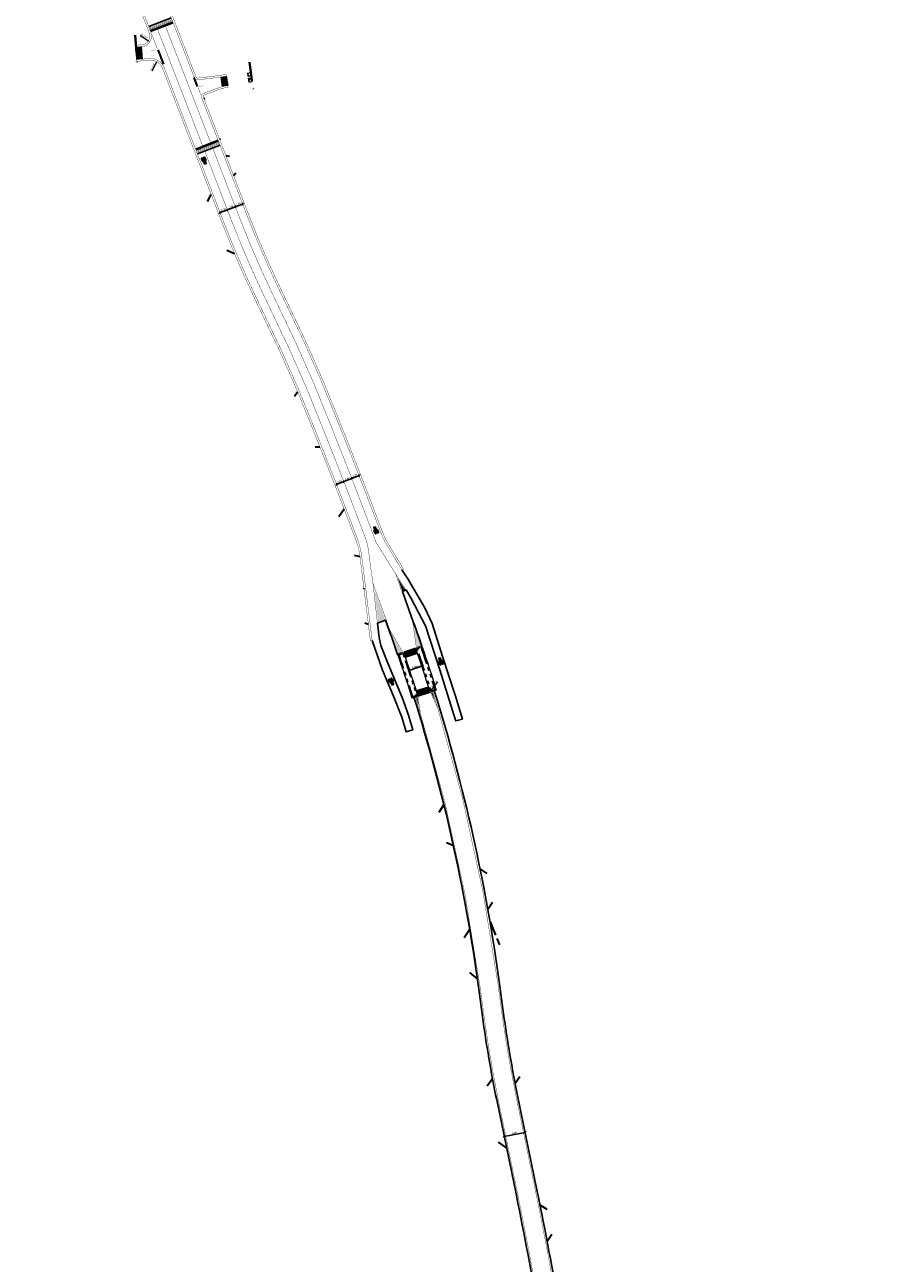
# Model space of a CAD drawing. Header units: metres. Extents: x -5 to 205656, y -9 to 393038.
# Tile 12 of 29: x 203710 to 203955, y 390575 to 390924. Entities that reach past the tile are written whole.
import ezdxf

# ---------------------------------------------------------------- set-up
doc = ezdxf.new("R2010")
doc.units = ezdxf.units.M
for name, pattern in [('DASHDOT', [1, 0.5, -0.25, 0, -0.25]), ('DASHED', [0.75, 0.5, -0.25]), ('VH-OPSLUITBAND_100X200', [16, 8, -2, 4, -2]), ('VH-TROTTOIRBAND_180-200', [20, 10, -2, 2, -2, 2, -2]), ('VW-1-1_STREEP', [2, 1, -1]), ('ZZ-AFBREEK-SO', [7, 4, -1, 1, -1])]:
    doc.linetypes.add(name, pattern=pattern)
for name, color, linetype, lineweight in [('Freesvakken_nle', 7, 'DASHED', 20), ('N-WE-VH-KANTOPSLUITING_MOLGOOT', 253, 'Continuous', 15), ('N-WE-VH-KANTOPSLUITING_OPSLUITBAND_100X200-G', 7, 'VH-OPSLUITBAND_100X200', 30), ('N-WE-VH-KANTOPSLUITING_TROTTOIRBAND_180 200-G', 6, 'VH-TROTTOIRBAND_180-200', 40), ('N-WE-VH-KANTOPSLUITING_VOORKANTBAND-G', 7, 'Continuous', 15), ('N-WE-VW-MARKERING_DWARS_DRIEHOEK_5050-G', 255, 'VW-HAAIETAND50-L-N', 35), ('N-WE-VW-MARKERING_LANGS_STREEP_11-G', 255, 'VW-1-1_STREEP', 13), ('N-WE-VW-MARKERING_LANGS_STREEP_DOORGETROKKEN_015-G', 255, 'Continuous', 13), ('N-WE-VW-MARKERING_SYMBOOL-S', 255, 'Continuous', 25), ('X-XX-AL-AANKLEDING-M', 7, 'Continuous', 18), ('X-XX-AL-AANPIJLING-M', 7, 'Continuous', 18), ('X-XX-AL-AFBREEKLIJN-G', 7, 'ZZ-AFBREEK-SO', 40)]:
    doc.layers.add(name, color=color, linetype=linetype, lineweight=lineweight)
for name, color, linetype in [('N-WE-VH-KANTVERHARDING-G', 7, 'Continuous'), ('N-WE-VH-PLATEAU-G', 7, 'Continuous'), ('N-WE-VW-MARKERING_LANGS_STREEP-G', 255, 'Continuous'), ('N-WE-VW-MARKERING_PUNTSTUK', 255, 'Continuous')]:
    doc.layers.add(name, color=color, linetype=linetype)
doc.styles.add('NLCS-ISO-M200-T25', font='NLCS-ISO.ttf', dxfattribs={"height": 0.5})
doc.styles.get("Standard").update_dxf_attribs({"font": 'arial.ttf'})
doc.linetypes.add('VW-HAAIETAND50-L-N', pattern='A,0,-0.5,[150,NLCS.SHX,S=1,R=0,X=-0.625,Y=-0.25],-0.5', length=1)
doc.dimstyles.new('NLCS-M200-T25-PIJL_L3_H2', dxfattribs={"dimscale": 0.2, "dimtxt": 2.5, "dimasz": 2.5, "dimexe": 2, "dimexo": 2, "dimgap": 0.7, "dimtad": 1, "dimdec": 3, "dimzin": 0, "dimdsep": 46, "dimtxsty": 'NLCS-ISO-M200-T25', "dimcen": 0, "dimdle": 2, "dimclrd": 256, "dimclre": 256, "dimclrt": 256, "dimazin": 0, "dimtfac": 1, "dimtdec": 3, "dimtofl": 0, "dimtmove": 0, "dimatfit": 3, "dimfxl": 2, "dimfxlon": 1, "dimtfillclr": 256, "dimtolj": 1, "dimtzin": 0, "dimlwd": -1, "dimlwe": -1, "dimarcsym": 0})
doc.dimstyles.new('NLCS_1-200', dxfattribs={"dimscale": 0.2, "dimtxt": 2.5, "dimasz": 2.5, "dimexe": 1.25, "dimexo": 0.625, "dimtad": 1, "dimzin": 1, "dimtxsty": 'Standard', "dimblk": 'OBLIQUE', "dimcen": 0, "dimse1": 1, "dimse2": 1, "dimadec": 0, "dimazin": 0, "dimtfac": 1, "dimtmove": 0, "dimatfit": 3, "dimfxl": 1, "dimarcsym": 0})

# ---------------------------------------------------------------- blocks, each defined once
blk = doc.blocks.new('*U241')
at = {"layer": 'N-WE-VH-PLATEAU-G', "transparency": 33554687}
h = blk.add_hatch(color=251, dxfattribs=at)
h.dxf.hatch_style = 1
h.paths.add_polyline_path([(6.8, -0.5), (6.8, 0.8), (0, 0.8), (0, -0.5)])
at = {"layer": 'N-WE-VH-PLATEAU-G', "color": 7, "true_color": 0xffffff}
for points, const_width in [([(0, 0.9), (6.8, 0.9)], 0.2), ([(0.25, 0.4), (0.25, 0.8)], 0.1), ([(0.55, -0.1), (0.55, 0.8)], 0.1), ([(0.85, 0.4), (0.85, 0.8)], 0.1), ([(1.15, -0.1), (1.15, 0.8)], 0.1), ([(1.45, 0.4), (1.45, 0.8)], 0.1), ([(1.75, -0.1), (1.75, 0.8)], 0.1), ([(2.05, 0.4), (2.05, 0.8)], 0.1), ([(2.35, -0.1), (2.35, 0.8)], 0.1), ([(2.65, 0.4), (2.65, 0.8)], 0.1), ([(2.95, -0.1), (2.95, 0.8)], 0.1), ([(3.25, 0.4), (3.25, 0.8)], 0.1), ([(3.55, -0.1), (3.55, 0.8)], 0.1), ([(3.85, 0.4), (3.85, 0.8)], 0.1), ([(4.15, -0.1), (4.15, 0.8)], 0.1), ([(4.45, 0.4), (4.45, 0.8)], 0.1), ([(4.75, -0.1), (4.75, 0.8)], 0.1), ([(5.05, 0.4), (5.05, 0.8)], 0.1), ([(5.35, -0.1), (5.35, 0.8)], 0.1), ([(5.65, 0.4), (5.65, 0.8)], 0.1), ([(5.95, -0.1), (5.95, 0.8)], 0.1), ([(6.25, 0.4), (6.25, 0.8)], 0.1), ([(6.55, -0.1), (6.55, 0.8)], 0.1)]:
    blk.add_lwpolyline(points, dxfattribs=dict(at, const_width=const_width))
at = {"layer": 'N-WE-VH-PLATEAU-G'}
for points in [[(0, 1), (6.8, 1)], [(0, -0.5), (6.8, -0.5)]]:
    blk.add_lwpolyline(points, dxfattribs=at)
at = {"layer": 'N-WE-VH-PLATEAU-G', "color": 7, "true_color": 0xffffff}
blk.add_lwpolyline([(0, 0.8), (6.8, 0.8)], dxfattribs=at)
blk = doc.blocks.new('*U204')
at = {"layer": 'N-WE-VH-PLATEAU-G', "transparency": 33554687}
h = blk.add_hatch(color=251, dxfattribs=at)
h.dxf.hatch_style = 1
h.paths.add_polyline_path([(6.8, -0.5), (6.8, 0.8), (0, 0.8), (0, -0.5)])
at = {"layer": 'N-WE-VH-PLATEAU-G', "color": 7, "true_color": 0xffffff}
for points, const_width in [([(0, 0.9), (6.8, 0.9)], 0.2), ([(0.25, 0.4), (0.25, 0.8)], 0.1), ([(0.55, -0.1), (0.55, 0.8)], 0.1), ([(0.85, 0.4), (0.85, 0.8)], 0.1), ([(1.15, -0.1), (1.15, 0.8)], 0.1), ([(1.45, 0.4), (1.45, 0.8)], 0.1), ([(1.75, -0.1), (1.75, 0.8)], 0.1), ([(2.05, 0.4), (2.05, 0.8)], 0.1), ([(2.35, -0.1), (2.35, 0.8)], 0.1), ([(2.65, 0.4), (2.65, 0.8)], 0.1), ([(2.95, -0.1), (2.95, 0.8)], 0.1), ([(3.25, 0.4), (3.25, 0.8)], 0.1), ([(3.55, -0.1), (3.55, 0.8)], 0.1), ([(3.85, 0.4), (3.85, 0.8)], 0.1), ([(4.15, -0.1), (4.15, 0.8)], 0.1), ([(4.45, 0.4), (4.45, 0.8)], 0.1), ([(4.75, -0.1), (4.75, 0.8)], 0.1), ([(5.05, 0.4), (5.05, 0.8)], 0.1), ([(5.35, -0.1), (5.35, 0.8)], 0.1), ([(5.65, 0.4), (5.65, 0.8)], 0.1), ([(5.95, -0.1), (5.95, 0.8)], 0.1), ([(6.25, 0.4), (6.25, 0.8)], 0.1), ([(6.55, -0.1), (6.55, 0.8)], 0.1)]:
    blk.add_lwpolyline(points, dxfattribs=dict(at, const_width=const_width))
at = {"layer": 'N-WE-VH-PLATEAU-G'}
for points in [[(0, 1), (6.8, 1)], [(0, -0.5), (6.8, -0.5)]]:
    blk.add_lwpolyline(points, dxfattribs=at)
at = {"layer": 'N-WE-VH-PLATEAU-G', "color": 7, "true_color": 0xffffff}
blk.add_lwpolyline([(0, 0.8), (6.8, 0.8)], dxfattribs=at)
blk = doc.blocks.new('*U205')
at = {"layer": 'N-WE-VH-PLATEAU-G', "transparency": 33554687}
h = blk.add_hatch(color=251, dxfattribs=at)
h.dxf.hatch_style = 1
h.paths.add_polyline_path([(3.53, -0.5), (3.53, 0.8), (0, 0.8), (0, -0.5)])
at = {"layer": 'N-WE-VH-PLATEAU-G', "color": 7, "true_color": 0xffffff}
for points, const_width in [([(0, 0.9), (3.53, 0.9)], 0.2), ([(0.25, 0.4), (0.25, 0.8)], 0.1), ([(0.55, -0.1), (0.55, 0.8)], 0.1), ([(0.85, 0.4), (0.85, 0.8)], 0.1), ([(1.15, -0.1), (1.15, 0.8)], 0.1), ([(1.45, 0.4), (1.45, 0.8)], 0.1), ([(1.75, -0.1), (1.75, 0.8)], 0.1), ([(2.05, 0.4), (2.05, 0.8)], 0.1), ([(2.35, -0.1), (2.35, 0.8)], 0.1), ([(2.65, 0.4), (2.65, 0.8)], 0.1), ([(2.95, -0.1), (2.95, 0.8)], 0.1)]:
    blk.add_lwpolyline(points, dxfattribs=dict(at, const_width=const_width))
at = {"layer": 'N-WE-VH-PLATEAU-G'}
for points in [[(0, 1), (3.53, 1)], [(0, -0.5), (3.53, -0.5)]]:
    blk.add_lwpolyline(points, dxfattribs=at)
at = {"layer": 'N-WE-VH-PLATEAU-G', "color": 7, "true_color": 0xffffff}
blk.add_lwpolyline([(0, 0.8), (3.53, 0.8)], dxfattribs=at)
blk = doc.blocks.new('*U206')
at = {"layer": 'N-WE-VH-PLATEAU-G', "transparency": 33554687}
h = blk.add_hatch(color=251, dxfattribs=at)
h.dxf.hatch_style = 1
h.paths.add_polyline_path([(2.69, -0.5), (2.69, 0.8), (0, 0.8), (0, -0.5)])
at = {"layer": 'N-WE-VH-PLATEAU-G', "color": 7, "true_color": 0xffffff}
for points, const_width in [([(0, 0.9), (2.69, 0.9)], 0.2), ([(0.25, 0.4), (0.25, 0.8)], 0.1), ([(0.55, -0.1), (0.55, 0.8)], 0.1), ([(0.85, 0.4), (0.85, 0.8)], 0.1), ([(1.15, -0.1), (1.15, 0.8)], 0.1), ([(1.45, 0.4), (1.45, 0.8)], 0.1), ([(1.75, -0.1), (1.75, 0.8)], 0.1), ([(2.05, 0.4), (2.05, 0.8)], 0.1), ([(2.35, -0.1), (2.35, 0.8)], 0.1)]:
    blk.add_lwpolyline(points, dxfattribs=dict(at, const_width=const_width))
at = {"layer": 'N-WE-VH-PLATEAU-G'}
for points in [[(0, 1), (2.69, 1)], [(0, -0.5), (2.69, -0.5)]]:
    blk.add_lwpolyline(points, dxfattribs=at)
at = {"layer": 'N-WE-VH-PLATEAU-G', "color": 7, "true_color": 0xffffff}
blk.add_lwpolyline([(0, 0.8), (2.69, 0.8)], dxfattribs=at)
blk = doc.blocks.new('*U212')
at = {"layer": 'N-WE-VH-PLATEAU-G', "transparency": 33554687}
h = blk.add_hatch(color=251, dxfattribs=at)
h.dxf.hatch_style = 1
h.paths.add_polyline_path([(3.6, -0.5), (3.6, 0.8), (0, 0.8), (0, -0.5)])
at = {"layer": 'N-WE-VH-PLATEAU-G', "color": 7, "true_color": 0xffffff}
for points, const_width in [([(0, 0.9), (3.6, 0.9)], 0.2), ([(0.25, 0.4), (0.25, 0.8)], 0.1), ([(0.55, -0.1), (0.55, 0.8)], 0.1), ([(0.85, 0.4), (0.85, 0.8)], 0.1), ([(1.15, -0.1), (1.15, 0.8)], 0.1), ([(1.45, 0.4), (1.45, 0.8)], 0.1), ([(1.75, -0.1), (1.75, 0.8)], 0.1), ([(2.05, 0.4), (2.05, 0.8)], 0.1), ([(2.35, -0.1), (2.35, 0.8)], 0.1), ([(2.65, 0.4), (2.65, 0.8)], 0.1), ([(2.95, -0.1), (2.95, 0.8)], 0.1), ([(3.25, 0.4), (3.25, 0.8)], 0.1), ([(3.55, -0.1), (3.55, 0.8)], 0.1)]:
    blk.add_lwpolyline(points, dxfattribs=dict(at, const_width=const_width))
at = {"layer": 'N-WE-VH-PLATEAU-G'}
for points in [[(0, 1), (3.6, 1)], [(0, -0.5), (3.6, -0.5)]]:
    blk.add_lwpolyline(points, dxfattribs=at)
at = {"layer": 'N-WE-VH-PLATEAU-G', "color": 7, "true_color": 0xffffff}
blk.add_lwpolyline([(0, 0.8), (3.6, 0.8)], dxfattribs=at)
blk = doc.blocks.new('*U213')
at = {"layer": 'N-WE-VH-PLATEAU-G', "transparency": 33554687}
h = blk.add_hatch(color=251, dxfattribs=at)
h.dxf.hatch_style = 1
h.paths.add_polyline_path([(3.6, -0.5), (3.6, 0.8), (0, 0.8), (0, -0.5)])
at = {"layer": 'N-WE-VH-PLATEAU-G', "color": 7, "true_color": 0xffffff}
for points, const_width in [([(0, 0.9), (3.6, 0.9)], 0.2), ([(0.25, 0.4), (0.25, 0.8)], 0.1), ([(0.55, -0.1), (0.55, 0.8)], 0.1), ([(0.85, 0.4), (0.85, 0.8)], 0.1), ([(1.15, -0.1), (1.15, 0.8)], 0.1), ([(1.45, 0.4), (1.45, 0.8)], 0.1), ([(1.75, -0.1), (1.75, 0.8)], 0.1), ([(2.05, 0.4), (2.05, 0.8)], 0.1), ([(2.35, -0.1), (2.35, 0.8)], 0.1), ([(2.65, 0.4), (2.65, 0.8)], 0.1), ([(2.95, -0.1), (2.95, 0.8)], 0.1)]:
    blk.add_lwpolyline(points, dxfattribs=dict(at, const_width=const_width))
at = {"layer": 'N-WE-VH-PLATEAU-G'}
for points in [[(0, 1), (3.6, 1)], [(0, -0.5), (3.6, -0.5)]]:
    blk.add_lwpolyline(points, dxfattribs=at)
at = {"layer": 'N-WE-VH-PLATEAU-G', "color": 7, "true_color": 0xffffff}
blk.add_lwpolyline([(0, 0.8), (3.6, 0.8)], dxfattribs=at)
blk = doc.blocks.new('SVW-MARKERING_SYMBOOL_FIETS_2.0')
h = blk.add_hatch(color=256)
h.paths.add_polyline_path([(-0.09, 2), (-0.13, 2), (-0.13, 2), (-0.16, 2, 0.236068), (-0.2, 1.96), (-0.22, 1.91), (-0.29, 1.14, 0.006813), (-0.3, 1.14, 0.22312), (-0.36, 1.17, 0.22312), (-0.43, 1.14, 0.090648), (-0.51, 1, 0.047451), (-0.55, 0.83, 0.035374), (-0.57, 0.59, 0.035374), (-0.55, 0.35, 0.047451), (-0.51, 0.17, 0.090648), (-0.43, 0.03, 0.22312), (-0.36, 0, 0.22312), (-0.3, 0.03, 0.090648), (-0.22, 0.17, 0.047451), (-0.18, 0.35, 0.035374), (-0.16, 0.59, 0.035374), (-0.18, 0.83, 0.047451), (-0.22, 1, 0.038864), (-0.25, 1.07), (-0.24, 1.16), (0, 0.53), (0, 0.44, 0.544665), (0.06, 0.39), (0.14, 0.4, 0.008345), (0.15, 0.35, 0.047451), (0.19, 0.17, 0.090648), (0.27, 0.03, 0.22312), (0.33, 0, 0.22312), (0.4, 0.03, 0.090648), (0.48, 0.17, 0.047451), (0.52, 0.35, 0.035374), (0.53, 0.59, 0.035374), (0.52, 0.83, 0.047451), (0.48, 1, 0.090648), (0.4, 1.14, 0.22312), (0.33, 1.17, 0.22312), (0.27, 1.14, 0.006813), (0.26, 1.14), (0.19, 1.54), (0.2, 1.69), (0.22, 1.67), (0.26, 1.83, 0.548946), (0.24, 1.85), (0.11, 1.85), (0.11, 1.78), (0.16, 1.73), (0.15, 1.6), (-0.2, 1.6), (-0.19, 1.8, -0.281777), (-0.13, 1.83), (-0.09, 1.83)])
h.paths.add_polyline_path([(0.13, 1.43), (0.04, 0.68), (0, 0.68), (-0.23, 1.29), (-0.22, 1.43)], flags=16)
h.paths.add_polyline_path([(0.17, 1.3), (0.22, 1.06, 0.035986), (0.19, 1, 0.047451), (0.15, 0.83, 0.021905), (0.13, 0.68), (0.09, 0.68)], flags=16)
h.paths.add_polyline_path([(-0.33, 1.03, -0.01664), (-0.31, 1), (-0.35, 0.75), (-0.38, 0.66), (-0.38, 0.55, 0.720759), (-0.36, 0.53, 0.162278), (-0.35, 0.55), (-0.31, 0.62), (-0.27, 0.81), (-0.27, 0.88, -0.030907), (-0.25, 0.78, -0.028874), (-0.24, 0.59, -0.028874), (-0.25, 0.4, -0.039407), (-0.27, 0.26, -0.080527), (-0.33, 0.15, -0.24906), (-0.36, 0.13, -0.24906), (-0.4, 0.15, -0.080527), (-0.46, 0.26, -0.039407), (-0.48, 0.4, -0.028874), (-0.49, 0.59, -0.028874), (-0.48, 0.78, -0.039407), (-0.46, 0.91, -0.080527), (-0.4, 1.03, -0.24906), (-0.36, 1.05, -0.24906)], flags=16)
h.paths.add_polyline_path([(0.33, 1.05, -0.24906), (0.37, 1.03, -0.080527), (0.42, 0.91, -0.039407), (0.45, 0.78, -0.028874), (0.46, 0.59, -0.028874), (0.45, 0.4, -0.039407), (0.42, 0.26, -0.080527), (0.37, 0.15, -0.24906), (0.33, 0.13, -0.24906), (0.29, 0.15, -0.080527), (0.24, 0.26, -0.039407), (0.22, 0.4, -0.003097), (0.21, 0.42), (0.33, 0.46), (0.37, 0.53), (0.37, 0.64, 0.414214), (0.33, 0.68), (0.21, 0.68, -0.014843), (0.22, 0.78, -0.039407), (0.24, 0.91, -0.080527), (0.29, 1.03, -0.24906)], flags=16)
at = {"flags": 128}
for points in [[(-0.3, 1.14, 0.22312), (-0.36, 1.17, 0.22312), (-0.43, 1.14, 0.090648), (-0.51, 1, 0.047451), (-0.55, 0.83, 0.035374), (-0.57, 0.59, 0.035374), (-0.55, 0.35, 0.047451), (-0.51, 0.17, 0.090648), (-0.43, 0.03, 0.22312), (-0.36, 0, 0.22312), (-0.3, 0.03, 0.090648), (-0.22, 0.17, 0.047451), (-0.18, 0.35, 0.035374), (-0.16, 0.59, 0.035374), (-0.18, 0.83, 0.047451), (-0.22, 1, 0.038864), (-0.25, 1.07), (-0.24, 1.16), (0, 0.53), (0, 0.44, 0.544665), (0.06, 0.39), (0.14, 0.4, 0.008345), (0.15, 0.35, 0.047451), (0.19, 0.17, 0.090648), (0.27, 0.03, 0.22312), (0.33, 0, 0.22312), (0.4, 0.03, 0.090648), (0.48, 0.17, 0.047451), (0.52, 0.35, 0.035374), (0.53, 0.59, 0.035374), (0.52, 0.83, 0.047451), (0.48, 1, 0.090648), (0.4, 1.14, 0.22312), (0.33, 1.17, 0.22312), (0.27, 1.14)], [(-0.29, 1.14), (-0.22, 1.91), (-0.2, 1.96, -0.414214), (-0.13, 2), (-0.09, 2), (-0.09, 1.83), (-0.13, 1.83, 0.281777), (-0.19, 1.8), (-0.2, 1.6), (0.15, 1.6), (0.16, 1.73), (0.11, 1.78), (0.11, 1.85), (0.24, 1.85, -0.548946), (0.26, 1.83), (0.22, 1.67), (0.2, 1.69), (0.19, 1.54), (0.26, 1.14)]]:
    blk.add_lwpolyline(points, format="xyb", dxfattribs=at)
for points in [[(-0.27, 0.88), (-0.27, 0.81), (-0.31, 0.62), (-0.35, 0.55, -0.162278), (-0.36, 0.53, -0.720759), (-0.38, 0.55), (-0.38, 0.66), (-0.35, 0.75), (-0.31, 1, 0.01664), (-0.33, 1.03, 0.24906), (-0.36, 1.05, 0.24906), (-0.4, 1.03, 0.080527), (-0.46, 0.91, 0.039407), (-0.48, 0.78, 0.028874), (-0.49, 0.59, 0.028874), (-0.48, 0.4, 0.039407), (-0.46, 0.26, 0.080527), (-0.4, 0.15, 0.24906), (-0.36, 0.13, 0.24906), (-0.33, 0.15, 0.080527), (-0.27, 0.26, 0.039407), (-0.25, 0.4, 0.028874), (-0.24, 0.59, 0.028874), (-0.25, 0.78, 0.030907)], [(0.22, 1.06, 0.035986), (0.19, 1, 0.047451), (0.15, 0.83, 0.021905), (0.13, 0.68), (0.09, 0.68), (0.17, 1.3)], [(0.46, 0.59, 0.028874), (0.45, 0.78, 0.039407), (0.42, 0.91, 0.080527), (0.37, 1.03, 0.24906), (0.33, 1.05, 0.24906), (0.29, 1.03, 0.080527), (0.24, 0.91, 0.039407), (0.22, 0.78, 0.014843), (0.21, 0.68), (0.33, 0.68, -0.414214), (0.37, 0.64), (0.37, 0.53), (0.33, 0.46), (0.21, 0.42, 0.003097), (0.22, 0.4, 0.039407), (0.24, 0.26, 0.080527), (0.29, 0.15, 0.24906), (0.33, 0.13, 0.24906), (0.37, 0.15, 0.080527), (0.42, 0.26, 0.039407), (0.45, 0.4, 0.028874)]]:
    blk.add_lwpolyline(points, format="xyb", close=True, dxfattribs=at)
blk.add_lwpolyline([(-0.23, 1.29), (0, 0.68), (0.04, 0.68), (0.13, 1.43), (-0.22, 1.43)], close=True, dxfattribs=at)
for centre, start, end in [((-0.65, 0.85), 38.1274, 39.6888), ((0.62, 0.85), 140.3112, 141.8726)]:
    blk.add_arc(centre, 0.455, start, end)
blk = doc.blocks.new('*D80')
at = {"layer": 'X-XX-AL-AANPIJLING-M', "transparency": 16777216}
blk.add_line((203746.26, 390910.79), (203747.59, 390913.32), dxfattribs=at)
blk.add_solid([(203747.52, 390913.36), (203747.67, 390913.28), (203747.83, 390913.76)], dxfattribs=at)
at = {"layer": 'X-XX-AL-AANPIJLING-M', "transparency": 16777216, "insert": (203746.43, 390911.94), "char_height": 0.5, "attachment_point": 5, "rotation": 62.2052, "style": 'NLCS-ISO-M200-T25'}
blk.add_mtext('\\A1;R=4.00', dxfattribs=at)
blk = doc.blocks.new('*D81')
at = {"layer": 'X-XX-AL-AANPIJLING-M', "transparency": 16777216}
blk.add_line((203742.88, 390920.77), (203745.23, 390919.24), dxfattribs=at)
blk.add_solid([(203745.28, 390919.31), (203745.19, 390919.17), (203745.65, 390918.97)], dxfattribs=at)
at = {"layer": 'X-XX-AL-AANPIJLING-M', "transparency": 16777216, "insert": (203743.99, 390920.52), "char_height": 0.5, "attachment_point": 5, "rotation": 326.9769, "style": 'NLCS-ISO-M200-T25'}
blk.add_mtext('\\A1;R=3.00', dxfattribs=at)
blk = doc.blocks.new('_Oblique')
at = {"color": 0, "linetype": 'ByBlock', "lineweight": -2}
blk.add_line((-0.5, -0.5), (0.5, 0.5), dxfattribs=at)
blk = doc.blocks.new('*D114')
at = {"layer": 'X-XX-AL-AANKLEDING-M', "color": 0, "lineweight": -2, "transparency": 16777216}
blk.add_line((203845.43, 390610.64), (203851.31, 390611.84), dxfattribs=at)
at = {"layer": 'X-XX-AL-AANKLEDING-M', "color": 0, "lineweight": -2, "transparency": 16777216, "xscale": 0.5, "yscale": 0.5, "zscale": 0.5}
for p, rotation in [((203845.43, 390610.64), 191.60001596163), ((203851.31, 390611.84), 11.60001596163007)]:
    blk.add_blockref('_Oblique', p, dxfattribs=dict(at, rotation=rotation))
at = {"layer": 'X-XX-AL-AANKLEDING-M', "color": 0, "transparency": 16777216, "insert": (203848.28, 390611.66), "char_height": 0.5, "attachment_point": 5, "rotation": 11.6}
blk.add_mtext('6,00', dxfattribs=at)
blk = doc.blocks.new('*D115')
at = {"layer": 'X-XX-AL-AANKLEDING-M', "color": 0, "lineweight": -2, "transparency": 16777216}
blk.add_line((203798.21, 390794.33), (203800.26, 390795.12), dxfattribs=at)
at = {"layer": 'X-XX-AL-AANKLEDING-M', "color": 0, "lineweight": -2, "transparency": 16777216, "xscale": 0.5, "yscale": 0.5, "zscale": 0.5}
for p, rotation in [((203800.26, 390795.12), 21.08271111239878), ((203798.21, 390794.33), 201.0827111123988)]:
    blk.add_blockref('_Oblique', p, dxfattribs=dict(at, rotation=rotation))
at = {"layer": 'X-XX-AL-AANKLEDING-M', "color": 0, "transparency": 16777216, "insert": (203799.08, 390795.12), "char_height": 0.5, "attachment_point": 5, "rotation": 21.0827}
blk.add_mtext('2,20', dxfattribs=at)
blk = doc.blocks.new('*D116')
at = {"layer": 'X-XX-AL-AANKLEDING-M', "color": 0, "lineweight": -2, "transparency": 16777216}
blk.add_line((203800.26, 390795.12), (203802.5, 390795.99), dxfattribs=at)
at = {"layer": 'X-XX-AL-AANKLEDING-M', "color": 0, "lineweight": -2, "transparency": 16777216, "xscale": 0.5, "yscale": 0.5, "zscale": 0.5}
for p, rotation in [((203800.26, 390795.12), 201.3705701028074), ((203802.5, 390795.99), 21.37057010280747)]:
    blk.add_blockref('_Oblique', p, dxfattribs=dict(at, rotation=rotation))
at = {"layer": 'X-XX-AL-AANKLEDING-M', "color": 0, "transparency": 16777216, "insert": (203801.23, 390795.95), "char_height": 0.5, "attachment_point": 5, "rotation": 21.3706}
blk.add_mtext('2,40', dxfattribs=at)
blk = doc.blocks.new('*D117')
at = {"layer": 'X-XX-AL-AANKLEDING-M', "color": 0, "lineweight": -2, "transparency": 16777216}
blk.add_line((203802.5, 390795.99), (203804.55, 390796.79), dxfattribs=at)
at = {"layer": 'X-XX-AL-AANKLEDING-M', "color": 0, "lineweight": -2, "transparency": 16777216, "xscale": 0.5, "yscale": 0.5, "zscale": 0.5}
for p, rotation in [((203802.5, 390795.99), 201.232898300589), ((203804.55, 390796.79), 21.23289830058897)]:
    blk.add_blockref('_Oblique', p, dxfattribs=dict(at, rotation=rotation))
at = {"layer": 'X-XX-AL-AANKLEDING-M', "color": 0, "transparency": 16777216, "insert": (203803.37, 390796.79), "char_height": 0.5, "attachment_point": 5, "rotation": 21.2329}
blk.add_mtext('2,20', dxfattribs=at)
blk = doc.blocks.new('*D118')
at = {"layer": 'X-XX-AL-AANKLEDING-M', "color": 0, "lineweight": -2, "transparency": 16777216}
blk.add_line((203765.42, 390870.84), (203767.48, 390871.63), dxfattribs=at)
at = {"layer": 'X-XX-AL-AANKLEDING-M', "color": 0, "lineweight": -2, "transparency": 16777216, "xscale": 0.5, "yscale": 0.5, "zscale": 0.5}
for p, rotation in [((203767.48, 390871.63), 21.07639720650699), ((203765.42, 390870.84), 201.076397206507)]:
    blk.add_blockref('_Oblique', p, dxfattribs=dict(at, rotation=rotation))
at = {"layer": 'X-XX-AL-AANKLEDING-M', "color": 0, "transparency": 16777216, "insert": (203766.3, 390871.63), "char_height": 0.5, "attachment_point": 5, "rotation": 21.0764}
blk.add_mtext('2,20', dxfattribs=at)
blk = doc.blocks.new('*D119')
at = {"layer": 'X-XX-AL-AANKLEDING-M', "color": 0, "lineweight": -2, "transparency": 16777216}
blk.add_line((203767.48, 390871.63), (203769.72, 390872.49), dxfattribs=at)
at = {"layer": 'X-XX-AL-AANKLEDING-M', "color": 0, "lineweight": -2, "transparency": 16777216, "xscale": 0.5, "yscale": 0.5, "zscale": 0.5}
for p, rotation in [((203767.48, 390871.63), 201.0763972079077), ((203769.72, 390872.49), 21.07639720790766)]:
    blk.add_blockref('_Oblique', p, dxfattribs=dict(at, rotation=rotation))
at = {"layer": 'X-XX-AL-AANKLEDING-M', "color": 0, "transparency": 16777216, "insert": (203768.44, 390872.46), "char_height": 0.5, "attachment_point": 5, "rotation": 21.0764}
blk.add_mtext('2,40', dxfattribs=at)
blk = doc.blocks.new('*D120')
at = {"layer": 'X-XX-AL-AANKLEDING-M', "color": 0, "lineweight": -2, "transparency": 16777216}
blk.add_line((203769.72, 390872.49), (203771.77, 390873.28), dxfattribs=at)
at = {"layer": 'X-XX-AL-AANKLEDING-M', "color": 0, "lineweight": -2, "transparency": 16777216, "xscale": 0.5, "yscale": 0.5, "zscale": 0.5}
for p, rotation in [((203769.72, 390872.49), 201.07639720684), ((203771.77, 390873.28), 21.07639720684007)]:
    blk.add_blockref('_Oblique', p, dxfattribs=dict(at, rotation=rotation))
at = {"layer": 'X-XX-AL-AANKLEDING-M', "color": 0, "transparency": 16777216, "insert": (203770.59, 390873.29), "char_height": 0.5, "attachment_point": 5, "rotation": 21.0764}
blk.add_mtext('2,20', dxfattribs=at)
blk = doc.blocks.new('*D177')
at = {"layer": 'X-XX-AL-AANPIJLING-M', "transparency": 16777216}
blk.add_line((203826.69, 390738.73), (203825.04, 390736.68), dxfattribs=at)
blk.add_solid([(203824.98, 390736.73), (203825.11, 390736.62), (203824.73, 390736.29)], dxfattribs=at)
at = {"layer": 'X-XX-AL-AANPIJLING-M', "transparency": 16777216, "insert": (203825.72, 390738.14), "char_height": 0.5, "attachment_point": 5, "rotation": 51.2059, "style": 'NLCS-ISO-M200-T25'}
blk.add_mtext('\\A1;R=0.50', dxfattribs=at)
blk = doc.blocks.new('*D178')
at = {"layer": 'X-XX-AL-AANKLEDING-M', "color": 0, "lineweight": -2, "transparency": 16777216}
blk.add_line((203818.63, 390741.92), (203822.42, 390743.18), dxfattribs=at)
at = {"layer": 'X-XX-AL-AANKLEDING-M', "color": 0, "lineweight": -2, "transparency": 16777216, "xscale": 0.5, "yscale": 0.5, "zscale": 0.5}
for p, rotation in [((203822.42, 390743.18), 18.26115921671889), ((203818.63, 390741.92), 198.2611592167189)]:
    blk.add_blockref('_Oblique', p, dxfattribs=dict(at, rotation=rotation))
at = {"layer": 'X-XX-AL-AANKLEDING-M', "color": 0, "transparency": 16777216, "insert": (203820.39, 390742.95), "char_height": 0.5, "attachment_point": 5, "rotation": 18.2612}
blk.add_mtext('3,60m', dxfattribs=at)

msp = doc.modelspace()

# ---------------------------------------------------------------- hatches: boundary and pattern name
at = {"layer": 'N-WE-VW-MARKERING_PUNTSTUK'}
h = msp.add_hatch(color=256, dxfattribs=at)
h.dxf.hatch_style = 1
h.paths.add_polyline_path([(203815.398, 390767.986), (203816.736, 390764.267), (203817.532, 390764.679)])
h = msp.add_hatch(color=256, dxfattribs=at)
h.dxf.hatch_style = 1
h.paths.add_polyline_path([(203809.906, 390755.497), (203811.961, 390756.256), (203808.857, 390764.792)])
h = msp.add_hatch(color=256, dxfattribs=at)
h.dxf.hatch_style = 1
h.paths.add_polyline_path([(203820.791, 390748.66), (203821.772, 390748.994), (203820.035, 390753.986)])
h = msp.add_hatch(color=256, dxfattribs=at)
h.dxf.hatch_style = 1
h.paths.add_polyline_path([(203815.598, 390746.883), (203816.601, 390747.227), (203813.881, 390751.877)])
h = msp.add_hatch(color=256, dxfattribs=at)
h.dxf.hatch_style = 1
h.paths.add_polyline_path([(203824.847, 390735.682), (203825.973, 390733.268), (203825.212, 390735.792)])
h = msp.add_hatch(color=256, dxfattribs=at)
h.dxf.hatch_style = 1
h.paths.add_polyline_path([(203820.988, 390734.46), (203821.369, 390731.92), (203820.639, 390734.354)])

# ---------------------------------------------------------------- linework, layer by layer
at = {"layer": 'Freesvakken_nle', "color": 7, "ltscale": 2}
for points in [[(203773.115, 390910.165), (203774.104, 390910.313), (203773.502, 390907.588), (203774.491, 390907.736), (203773.115, 390910.165)], [(203773.115, 390910.165), (203773.502, 390907.588)], [(203774.104, 390910.313), (203774.491, 390907.736)]]:
    msp.add_lwpolyline(points, dxfattribs=at)
at = {"layer": 'N-WE-VH-KANTOPSLUITING_MOLGOOT', "color": 165, "const_width": 0.1, "flags": 128}
msp.add_lwpolyline([(203767.182, 390909.273), (203765.03, 390908.95), (203759.219, 390908.241, -0.3437479), (203758.164, 390908.874), (203721.734, 391003.4, -0.0184504), (203718.732, 391011.325, -0.0578702), (203710.705, 391052.664, -0.0463568), (203711.591, 391077.716), (203712.089, 391077.665, 0.0463723), (203711.204, 391052.697, 0.0578575), (203719.207, 391011.481, 0.0184576), (203722.198, 391003.587), (203758.631, 390909.054, 0.3437479), (203759.158, 390908.737), (203764.963, 390909.445), (203767.108, 390909.767), (203767.182, 390909.273)], format="xyb", dxfattribs=at)
at = {"layer": 'N-WE-VH-KANTOPSLUITING_MOLGOOT', "color": 165, "const_width": 0.1}
for points in [[(203741.753, 390917.516), (203743.295, 390917.61, 0.5099407), (203745.938, 390921.684), (203745.857, 390921.892), (203745.32, 390923.292), (203715.389, 391000.955, -0.0135533), (203712.437, 391009.282, -0.0135533), (203711.961, 391009.128, 0.0135533), (203714.923, 391000.775), (203744.853, 390923.113), (203745.391, 390921.713), (203745.471, 390921.505, -0.5099407), (203743.269, 390918.109), (203741.722, 390918.015), (203741.753, 390917.516)], [(203808.253, 390750.31), (203805.284, 390774.217, 0.0592969), (203804.151, 390778.806, 0.005054), (203792.115, 390809.784, 0.0225569), (203777.597, 390842.709), (203775.999, 390846.042, -0.0197998), (203766.49, 390868.074), (203749.695, 390911.662, 0.3245554), (203745.753, 390914.218), (203741.966, 390913.989), (203741.99, 390913.489), (203745.779, 390913.719, -0.3245554), (203749.228, 390911.483), (203766.023, 390867.894, 0.0197998), (203775.548, 390845.826), (203777.147, 390842.489, -0.0225607), (203791.65, 390809.601, -0.0050544), (203803.683, 390778.63, -0.0592969), (203804.788, 390774.155), (203807.757, 390750.248), (203808.253, 390750.31)]]:
    msp.add_lwpolyline(points, format="xyb", close=True, dxfattribs=at)
msp.add_lwpolyline([(203767.581, 390906.609), (203766.098, 390906.387), (203761.985, 390904.904), (203760.826, 390904.455, 0.4137022), (203760.254, 390903.163), (203772.835, 390870.519, 0.0197998), (203782.131, 390848.982), (203783.709, 390845.689, -0.0225067), (203798.441, 390812.278, -0.0051397), (203810.726, 390780.642, 0.05075), (203812.529, 390777.016), (203816.63, 390770.222), (203817.058, 390770.48), (203812.952, 390777.283, -0.05075), (203811.194, 390780.818, 0.0051393), (203798.906, 390812.461, 0.0225031), (203784.159, 390845.908), (203782.581, 390849.198, -0.0197998), (203773.302, 390870.699), (203760.721, 390903.343, -0.4137022), (203761.007, 390903.989), (203762.16, 390904.436), (203766.221, 390905.9), (203767.656, 390906.115), (203767.581, 390906.609)], format="xyb", dxfattribs=at)
at = {"layer": 'N-WE-VH-KANTOPSLUITING_OPSLUITBAND_100X200-G', "color": 7, "ltscale": 0.5}
for points in [[(203760.873, 390902.961), (203761.092, 390903.044)], [(203765.306, 390891.511), (203765.555, 390891.594)], [(203767.071, 390886.897), (203768.114, 390886.748)], [(203769.175, 390881.327), (203769.887, 390882.056)], [(203761.904, 390873.991), (203762.876, 390875.996)], [(203767.312, 390860.292), (203769.44, 390859.385)], [(203786.362, 390819.127), (203787.267, 390820.382)], [(203792.214, 390804.901), (203793.492, 390804.857)], [(203798.891, 390785.25), (203800.354, 390787.392)], [(203803.183, 390774.425), (203804.819, 390774.047)], [(203805.909, 390765.072), (203805.771, 390764.853)], [(203806.148, 390755.294), (203807.18, 390754.943)], [(203827.142, 390702.015), (203828.432, 390704.101)], [(203829.162, 390693.507), (203831.103, 390692.609)], [(203840.642, 390684.703), (203838.623, 390686.091)], [(203840.798, 390674.705), (203842.123, 390676.657)], [(203841.438, 390671.081), (203844.076, 390664.623)], [(203834.182, 390666.736), (203835.699, 390668.971)], [(203835.675, 390656.861), (203837.851, 390655.092)], [(203840.626, 390624.933), (203842.1, 390627.033)], [(203848.483, 390625.688), (203849.796, 390627.522)], [(203846.087, 390607.443), (203843.775, 390609.082)], [(203855.478, 390591.43), (203857.384, 390590.171)], [(203857.494, 390581.189), (203858.801, 390583.188)]]:
    msp.add_lwpolyline(points, dxfattribs=at)
at = {"layer": 'N-WE-VH-KANTOPSLUITING_TROTTOIRBAND_180 200-G', "ltscale": 0.5, "flags": 128}
for points in [[(203816.522, 390746.622, 0.0032145), (203815.672, 390746.328, -0.0060976), (203819.565, 390734.435), (203820.423, 390734.704, 0.4146196), (203820.75, 390735.331, 0.0057137), (203817.156, 390746.309, 0.4138049)], [(203822.107, 390748.522, -0.0062072), (203826.053, 390736.47), (203825.193, 390736.2, -0.4133617), (203824.567, 390736.527, 0.0057146), (203820.944, 390747.594, -0.4145432), (203821.257, 390748.229, 0.0028292)]]:
    msp.add_lwpolyline(points, format="xyb", close=True, dxfattribs=at)
at = {"layer": 'N-WE-VH-KANTOPSLUITING_VOORKANTBAND-G'}
for points in [[(203816.458, 390746.811, 0.0039195), (203815.419, 390746.45, -0.0062913), (203819.434, 390734.184), (203820.483, 390734.513, 0.4146196), (203820.941, 390735.391, 0.0057137), (203817.345, 390746.374, 0.4138045)], [(203822.231, 390748.778, -0.006404), (203826.304, 390736.339), (203825.253, 390736.009, -0.4134491), (203824.377, 390736.467, 0.0057146), (203820.754, 390747.53, -0.4145432), (203821.192, 390748.418, 0.0034658)]]:
    msp.add_lwpolyline(points, format="xyb", close=True, dxfattribs=at)
at = {"layer": 'N-WE-VH-KANTVERHARDING-G'}
for points in [[(203817.789, 390764.645), (203819.27, 390762.157), (203823.283, 390754.48), (203827.323, 390742.064), (203831.702, 390727.95), (203831.768, 390727.717), (203833.665, 390728.218), (203831.681, 390734.69), (203828.16, 390745.601), (203825.118, 390755.117), (203823.091, 390759.563), (203818.312, 390767.699), (203816.63, 390770.222)], [(203808.253, 390750.31), (203811.19, 390741.985), (203814.236, 390734.712), (203816.616, 390728.725), (203817.827, 390724.61), (203819.688, 390725.158), (203818.459, 390729.367), (203816.695, 390734.296), (203812.638, 390744.01), (203810.704, 390748.973), (203810.244, 390751.18), (203809.736, 390755.221)]]:
    msp.add_lwpolyline(points, dxfattribs=at)
msp.add_lwpolyline([(203822.228, 390748.777, 0.0039375), (203819.833, 390755.632), (203816.791, 390764.127), (203817.789, 390764.645, -0.7350802)], format="xyb", dxfattribs=at)
at = {"layer": 'N-WE-VH-KANTVERHARDING-G', "ltscale": 0.2, "flags": 128}
for points in [[(203815.419, 390746.45, 0.0034163), (203813.054, 390753.205), (203812.031, 390756.068), (203809.736, 390755.221)], [(203954.961, 390059.94), (203910.924, 390264.384, -0.0195257), (203870.62, 390494.871), (203866.206, 390527.602, 0.0170998), (203854.72, 390595.217), (203849.182, 390622.197, -0.0168519), (203845.255, 390645.249), (203844.115, 390653.632, 0.0420971), (203825.73, 390736.159, 0.0360675)], [(203949.096, 390058.676), (203905.059, 390263.121, -0.0195257), (203864.674, 390494.069), (203860.26, 390526.8, 0.0170998), (203848.843, 390594.011), (203843.305, 390620.991, -0.0168519), (203839.309, 390644.441), (203838.17, 390652.824, 0.0420951), (203820.005, 390734.363, 0.0360894)]]:
    msp.add_lwpolyline(points, format="xyb", dxfattribs=at)
at = {"layer": 'N-WE-VW-MARKERING_DWARS_DRIEHOEK_5050-G', "ltscale": 5}
for points in [[(203747.929, 390916.672), (203749.461, 390912.695)], [(203759.074, 390906.389), (203758.164, 390908.874)]]:
    msp.add_lwpolyline(points, dxfattribs=at)
at = {"layer": 'N-WE-VW-MARKERING_LANGS_STREEP-G', "ltscale": 5, "const_width": 0.0577, "flags": 128}
for points in [[(203746.061, 390916.395), (203746.061, 390916.395), (203747.387, 390916.731)], [(203759.364, 390906.303), (203759.364, 390906.303), (203760.691, 390906.638)]]:
    msp.add_lwpolyline(points, dxfattribs=at)
at = {"layer": 'N-WE-VW-MARKERING_LANGS_STREEP-G', "const_width": 0.1}
for points in [[(203816.418, 390764.581), (203814.847, 390769.117)], [(203814.847, 390769.117), (203817.751, 390764.625)], [(203809.71, 390755.424), (203808.47, 390766.444)], [(203812.149, 390756.327), (203808.47, 390766.444)], [(203819.67, 390755.493), (203816.418, 390764.581)], [(203813.248, 390753.255), (203812.149, 390756.327)]]:
    msp.add_lwpolyline(points, dxfattribs=at)
for points in [[(203816.823, 390747.143), (203813.248, 390753.255), (203815.505, 390746.692)], [(203820.668, 390748.459), (203819.67, 390755.493), (203821.962, 390748.902)]]:
    msp.add_lwpolyline(points, close=True, dxfattribs=at)
at = {"layer": 'N-WE-VW-MARKERING_LANGS_STREEP_11-G', "ltscale": 5, "const_width": 0.1, "flags": 128}
for points in [[(203747.722, 390917.068), (203746.283, 390920.802)], [(203747.769, 390922.626), (203760.568, 390889.558)], [(203762.807, 390890.421), (203750.01, 390923.486)], [(203759.223, 390906.126), (203759.975, 390904.072)]]:
    msp.add_lwpolyline(points, dxfattribs=at)
for points in [[(203808.47, 390766.444), (203807.022, 390776.936, 0.0312039), (203806.209, 390779.582, 0.0050523), (203794.162, 390810.591, 0.0225405), (203779.574, 390843.673), (203777.983, 390846.993, -0.0197998), (203768.543, 390868.865), (203761.107, 390888.158)], [(203854.314, 390567.78, 0.0070007), (203849.284, 390594.101), (203843.745, 390621.081, -0.0168519), (203839.755, 390644.501), (203838.616, 390652.885, 0.040014), (203821.84, 390729.824)], [(203859.338, 390568.654, 0.0070021), (203854.279, 390595.127), (203848.741, 390622.107, -0.0168519), (203844.809, 390645.188), (203843.669, 390653.572, 0.0400003), (203826.72, 390731.307)]]:
    msp.add_lwpolyline(points, format="xyb", dxfattribs=at)
at = {"layer": 'N-WE-VW-MARKERING_LANGS_STREEP_11-G', "ltscale": 5, "flags": 128}
msp.add_lwpolyline([(203814.847, 390769.117, 0.1, 0.1, 0), (203809.383, 390777.962, 0.1, 0.1, 0.00545), (203796.394, 390811.471, 0.1, 0.1, 0.0225228), (203781.732, 390844.725, 0.1, 0.1, 0), (203780.147, 390848.031, 0.1, 0.1, -0.0197998), (203770.782, 390869.728, 0.1, 0.1, 0), (203763.347, 390889.021, 0, 0, 0)], format="xyseb", dxfattribs=at)
at = {"layer": 'N-WE-VW-MARKERING_LANGS_STREEP_DOORGETROKKEN_015-G'}
msp.add_lwpolyline([(203798.211, 390794.326), (203804.55, 390796.788)], dxfattribs=at)
at = {"layer": 'N-WE-VW-MARKERING_PUNTSTUK', "const_width": 0.1}
for points in [[(203824.646, 390735.772), (203826.72, 390731.307), (203825.315, 390735.978)], [(203821.113, 390734.656), (203821.84, 390729.824), (203820.447, 390734.456)]]:
    msp.add_lwpolyline(points, close=True, dxfattribs=at)
at = {"layer": 'X-XX-AL-AFBREEKLIJN-G', "linetype": 'DASHDOT', "ltscale": 10}
for points in [[(203741.552, 390920.822), (203742.124, 390911.253)], [(203773.666, 390913.237), (203774.989, 390904.412)]]:
    msp.add_lwpolyline(points, dxfattribs=at)

# ---------------------------------------------------------------- block references
at = {"layer": 'N-WE-VH-PLATEAU-G'}
for name, p, rotation in [('*U204', (203751.848, 390925.263), 201), ('*U205', (203742.252, 390917.546), 273.4686908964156), ('*U206', (203767.087, 390906.535), 98.5242379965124), ('*U241', (203758.878, 390887.835), 21.07639720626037), ('*U213', (203820.688, 390747.722), 198.7772569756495), ('*U212', (203821.002, 390735.198), 17.43756932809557)]:
    msp.add_blockref(name, p, dxfattribs=dict(at, rotation=rotation))
at = {"layer": 'N-WE-VW-MARKERING_SYMBOOL-S'}
for p, rotation in [((203760.594, 390886.381), 201.076397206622), ((203809.606, 390780.494), 20.64175501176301), ((203827.837, 390743.56), 18.02419363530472), ((203813.292, 390739.631), 202.6675929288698)]:
    msp.add_blockref('SVW-MARKERING_SYMBOOL_FIETS_2.0', p, dxfattribs=dict(at, rotation=rotation))

# ---------------------------------------------------------------- dimensions: what is measured, and where the dimension line sits
at = {"layer": 'X-XX-AL-AANKLEDING-M'}
for p1, p2, picture, middle in [((203765.424, 390870.839), (203767.477, 390871.63), '*D118', (203766.298, 390871.632)), ((203767.477, 390871.63), (203769.717, 390872.493), '*D119', (203768.444, 390872.459)), ((203769.717, 390872.493), (203771.769, 390873.284), '*D120', (203770.59, 390873.286)), ((203798.211, 390794.326), (203800.264, 390795.117), '*D115', (203799.084, 390795.118)), ((203800.264, 390795.117), (203802.499, 390795.992), '*D116', (203801.226, 390795.951)), ((203802.499, 390795.992), (203804.55, 390796.788), '*D117', (203803.37, 390796.787)), ((203845.43, 390610.637), (203851.307, 390611.843), '*D114', (203848.283, 390611.657))]:
    dim = msp.add_aligned_dim(p1=p1, p2=p2, distance=0, dimstyle='NLCS_1-200', dxfattribs=at)
    dim.commit()
    dim.dimension.update_dxf_attribs({"geometry": picture, "text_midpoint": middle})
dim = msp.add_aligned_dim(p1=(203818.625, 390741.923), p2=(203822.424, 390743.177), distance=0, text='3,60m', dimstyle='NLCS_1-200', dxfattribs=at)
dim.commit()
dim.dimension.update_dxf_attribs({"geometry": '*D178', "text_midpoint": (203820.391, 390742.954)})
at = {"layer": 'X-XX-AL-AANPIJLING-M'}
for center, mpoint, picture, middle in [((203743.138, 390920.606), (203745.654, 390918.971), '*D81', (203743.776, 390920.191)), ((203745.963, 390910.224), (203747.828, 390913.762), '*D80', (203746.772, 390911.759)), ((203825.044, 390736.677), (203824.731, 390736.288), '*D177', (203826.025, 390737.897))]:
    dim = msp.add_radius_dim(center=center, mpoint=mpoint, dimstyle='NLCS-M200-T25-PIJL_L3_H2', override={"dimdec": 2, "dimpost": 'R=<>'}, dxfattribs=at)
    dim.commit()
    dim.dimension.update_dxf_attribs({"geometry": picture, "text_midpoint": middle, "dimtype": 164})

doc.saveas('drawing.dxf')
